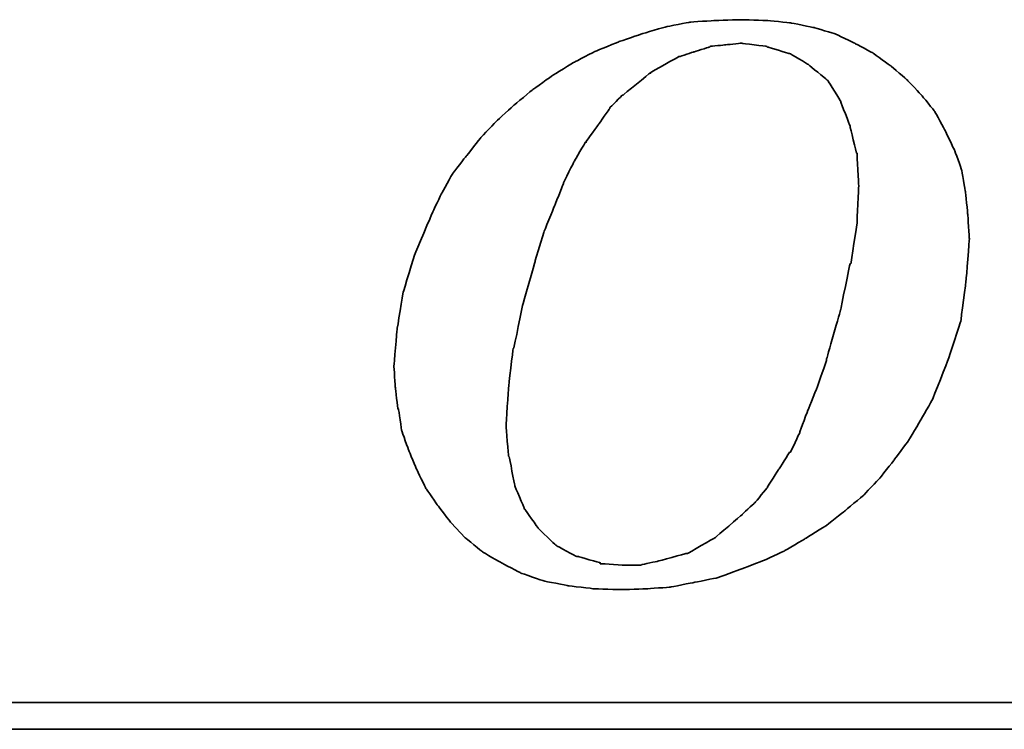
# Model space of a CAD drawing. Header units: millimetres. Extents: x 300 to 581, y 283 to 374.
# Tile 39 of 55: x 518.21 to 522.43, y 316.16 to 319.21. Entities that reach past the tile are written whole.
import ezdxf

# ---------------------------------------------------------------- set-up
doc = ezdxf.new("R2010")
doc.units = ezdxf.units.MM
doc.layers.add('DIM', color=4, linetype='Continuous')
doc.layers.add('layer 1', color=7, linetype='Continuous')

# ---------------------------------------------------------------- blocks, each defined once
blk = doc.blocks.new('TBI MOTION logo(完整正式版)')
at = {"layer": 'layer 1', "color": 22, "lineweight": 35}
for points, knots in [([(-11.34375, -6.98375), (-11.34375, -6.98375), (-10.91375, -7.43875), (-10.91375, -7.43875), (-10.91375, -7.43875), (-10.91375, -7.43875), (-10.38625, -7.87125), (-10.38625, -7.87125), (-10.38625, -7.87125), (-10.38625, -7.87125), (-9.81125, -8.20375), (-9.81125, -8.20375), (-9.81125, -8.20375), (-9.81125, -8.20375), (-9.21125, -8.51875), (-9.21125, -8.51875), (-9.21125, -8.51875), (-9.21125, -8.51875), (-8.51625, -8.75875), (-8.51625, -8.75875), (-8.51625, -8.75875), (-8.51625, -8.75875), (-7.77125, -8.90375), (-7.77125, -8.90375), (-7.77125, -8.90375), (-7.77125, -8.90375), (-6.97875, -8.99875), (-6.97875, -8.99875), (-6.97875, -8.99875), (-6.97875, -8.99875), (-6.14125, -9.02375), (-6.14125, -9.02375), (-6.14125, -9.02375), (-6.14125, -9.02375), (-5.37125, -8.99875), (-5.37125, -8.99875), (-5.37125, -8.99875), (-5.37125, -8.99875), (-4.65375, -8.94875), (-4.65375, -8.94875), (-4.65375, -8.94875), (-4.65375, -8.94875), (-3.93375, -8.80625), (-3.93375, -8.80625), (-3.93375, -8.80625), (-3.93375, -8.80625), (-3.21375, -8.66375), (-3.21375, -8.66375), (-3.21375, -8.66375), (-3.21375, -8.66375), (-2.49375, -8.39875), (-2.49375, -8.39875), (-2.49375, -8.39875), (-2.49375, -8.39875), (-1.79875, -8.13375), (-1.79875, -8.13375), (-1.79875, -8.13375), (-1.79875, -8.13375), (-1.17375, -7.84375), (-1.17375, -7.84375), (-1.17375, -7.84375), (-1.17375, -7.84375), (-0.52375, -7.46375), (-0.52375, -7.46375), (-0.52375, -7.46375), (-0.52375, -7.46375), (0.10124, -7.07875), (0.10124, -7.07875), (0.10124, -7.07875), (0.10124, -7.07875), (0.67625, -6.62375), (0.67625, -6.62375), (0.67625, -6.62375), (0.67625, -6.62375), (1.24874, -6.14375), (1.24874, -6.14375), (1.24874, -6.14375), (1.24874, -6.14375), (1.72874, -5.64125), (1.72874, -5.64125), (1.72874, -5.64125), (1.72874, -5.64125), (2.18624, -5.06375), (2.18624, -5.06375), (2.18624, -5.06375), (2.18624, -5.06375), (2.61625, -4.48874), (2.61625, -4.48874), (2.61625, -4.48874), (2.61625, -4.48874), (3.00125, -3.83874), (3.00125, -3.83874), (3.00125, -3.83874), (3.00125, -3.83874), (3.36124, -3.21374), (3.36124, -3.21374), (3.36124, -3.21374), (3.36124, -3.21374), (3.84374, -1.99125), (3.84374, -1.99125), (3.84374, -1.99125), (3.84374, -1.99125), (4.22625, -0.81875), (4.22625, -0.81875), (4.22625, -0.81875), (4.22625, -0.81875), (4.39125, 0.45624), (4.39125, 0.45624), (4.39125, 0.45624), (4.39125, 0.45624), (4.48874, 1.70124), (4.48874, 1.70124), (4.48874, 1.70124), (4.48874, 1.70124), (4.43874, 2.44625), (4.43874, 2.44625), (4.43874, 2.44625), (4.43874, 2.44625), (4.36874, 3.14125), (4.36874, 3.14125), (4.36874, 3.14125), (4.36874, 3.14125), (4.25125, 3.81125), (4.25125, 3.81125), (4.25125, 3.81125), (4.25125, 3.81125), (4.03124, 4.41125), (4.03124, 4.41125), (4.03124, 4.41125), (4.03124, 4.41125), (3.74374, 5.01125), (3.74374, 5.01125), (3.74374, 5.01125), (3.74374, 5.01125), (3.43124, 5.58875), (3.43124, 5.58875), (3.43124, 5.58875), (3.43124, 5.58875), (3.02625, 6.09125), (3.02625, 6.09125), (3.02625, 6.09125), (3.02625, 6.09125), (2.59374, 6.54875), (2.59374, 6.54875), (2.59374, 6.54875), (2.59374, 6.54875), (2.09124, 6.98125), (2.09124, 6.98125), (2.09124, 6.98125), (2.09124, 6.98125), (1.56124, 7.36625), (1.56124, 7.36625), (1.56124, 7.36625), (1.56124, 7.36625), (0.98624, 7.67625), (0.98624, 7.67625), (0.98624, 7.67625), (0.98624, 7.67625), (0.38624, 7.96375), (0.38624, 7.96375), (0.38624, 7.96375), (0.38624, 7.96375), (-0.25875, 8.15625), (-0.25875, 8.15625), (-0.25875, 8.15625), (-0.25875, 8.15625), (-0.98125, 8.30125), (-0.98125, 8.30125), (-0.98125, 8.30125), (-0.98125, 8.30125), (-1.70124, 8.37125), (-1.70124, 8.37125), (-1.70124, 8.37125), (-1.70124, 8.37125), (-2.49375, 8.39624), (-2.49375, 8.39624), (-2.49375, 8.39624), (-2.49375, 8.39624), (-3.28625, 8.37125), (-3.28625, 8.37125), (-3.28625, 8.37125), (-3.28625, 8.37125), (-4.05125, 8.32125), (-4.05125, 8.32125), (-4.05125, 8.32125), (-4.05125, 8.32125), (-4.77375, 8.18125), (-4.77375, 8.18125), (-4.77375, 8.18125), (-4.77375, 8.18125), (-5.51625, 7.96375), (-5.51625, 7.96375), (-5.51625, 7.96375), (-5.51625, 7.96375), (-6.21125, 7.72625), (-6.21125, 7.72625), (-6.21125, 7.72625), (-6.21125, 7.72625), (-6.92875, 7.43625), (-6.92875, 7.43625), (-6.92875, 7.43625), (-6.92875, 7.43625), (-7.57875, 7.10125), (-7.57875, 7.10125), (-7.57875, 7.10125), (-7.57875, 7.10125), (-8.24875, 6.69125), (-8.24875, 6.69125), (-8.24875, 6.69125), (-8.24875, 6.69125), (-8.84875, 6.26125), (-8.84875, 6.26125), (-8.84875, 6.26125), (-8.84875, 6.26125), (-9.42625, 5.78125), (-9.42625, 5.78125), (-9.42625, 5.78125), (-9.42625, 5.78125), (-9.95375, 5.30125), (-9.95375, 5.30125), (-9.95375, 5.30125), (-9.95375, 5.30125), (-10.43375, 4.79624), (-10.43375, 4.79624), (-10.43375, 4.79624), (-10.43375, 4.79624), (-10.88875, 4.22125), (-10.88875, 4.22125), (-10.88875, 4.22125), (-10.88875, 4.22125), (-11.29875, 3.69375), (-11.29875, 3.69375), (-11.29875, 3.69375), (-11.29875, 3.69375), (-11.63375, 3.09125), (-11.63375, 3.09125), (-11.63375, 3.09125), (-11.63375, 3.09125), (-11.91875, 2.49625), (-11.91875, 2.49625), (-11.91875, 2.49625), (-11.91875, 2.49625), (-12.44875, 1.24625), (-12.44875, 1.24625), (-12.44875, 1.24625), (-12.44875, 1.24625), (-12.80875, 0.06874), (-12.80875, 0.06874), (-12.80875, 0.06874), (-12.80875, 0.06874), (-12.99875, -1.07875), (-12.99875, -1.07875), (-12.99875, -1.07875), (-12.99875, -1.07875), (-13.09375, -2.18375), (-13.09375, -2.18375), (-13.09375, -2.18375), (-13.09375, -2.18375), (-13.04875, -2.85375), (-13.04875, -2.85375), (-13.04875, -2.85375), (-13.04875, -2.85375), (-12.97375, -3.50375), (-12.97375, -3.50375), (-12.97375, -3.50375), (-12.97375, -3.50375), (-12.95375, -3.50375), (-12.95375, -3.50375), (-12.95375, -3.50375), (-12.95375, -3.50375), (-12.85375, -4.17375), (-12.85375, -4.17375), (-12.85375, -4.17375), (-12.85375, -4.17375), (-12.63875, -4.77624), (-12.63875, -4.77624), (-12.63875, -4.77624), (-12.63875, -4.77624), (-12.39875, -5.35125), (-12.39875, -5.35125), (-12.39875, -5.35125), (-12.39875, -5.35125), (-12.11375, -5.92875), (-12.11375, -5.92875), (-12.11375, -5.92875), (-12.11375, -5.92875), (-11.75375, -6.45375), (-11.75375, -6.45375), (-11.75375, -6.45375), (-11.75375, -6.45375), (-11.34375, -6.98375), (-11.34375, -6.98375)], [0, 0, 0, 0, 0.01369863, 0.01369863, 0.01369863, 0.01369864, 0.02739726, 0.02739726, 0.02739726, 0.02739727, 0.04109589, 0.04109589, 0.04109589, 0.0410959, 0.05479452, 0.05479452, 0.05479452, 0.05479453, 0.06849315, 0.06849315, 0.06849315, 0.06849316, 0.08219178, 0.08219178, 0.08219178, 0.08219179, 0.09589041, 0.09589041, 0.09589041, 0.09589042, 0.10958904, 0.10958904, 0.10958904, 0.10958905, 0.12328767, 0.12328767, 0.12328767, 0.12328768, 0.1369863, 0.1369863, 0.1369863, 0.13698631, 0.15068493, 0.15068493, 0.15068493, 0.15068494, 0.16438356, 0.16438356, 0.16438356, 0.16438357, 0.17808219, 0.17808219, 0.17808219, 0.1780822, 0.19178082, 0.19178082, 0.19178082, 0.19178083, 0.20547945, 0.20547945, 0.20547945, 0.20547946, 0.21917808, 0.21917808, 0.21917808, 0.21917809, 0.23287671, 0.23287671, 0.23287671, 0.23287672, 0.24657534, 0.24657534, 0.24657534, 0.24657535, 0.26027397, 0.26027397, 0.26027397, 0.26027398, 0.2739726, 0.2739726, 0.2739726, 0.27397261, 0.28767123, 0.28767123, 0.28767123, 0.28767124, 0.30136986, 0.30136986, 0.30136986, 0.30136987, 0.31506849, 0.31506849, 0.31506849, 0.3150685, 0.32876712, 0.32876712, 0.32876712, 0.32876713, 0.34246575, 0.34246575, 0.34246575, 0.34246576, 0.35616438, 0.35616438, 0.35616438, 0.35616439, 0.36986301, 0.36986301, 0.36986301, 0.36986302, 0.38356164, 0.38356164, 0.38356164, 0.38356165, 0.39726027, 0.39726027, 0.39726027, 0.39726028, 0.4109589, 0.4109589, 0.4109589, 0.41095891, 0.42465753, 0.42465753, 0.42465753, 0.42465754, 0.43835616, 0.43835616, 0.43835616, 0.43835617, 0.45205479, 0.45205479, 0.45205479, 0.4520548, 0.46575342, 0.46575342, 0.46575342, 0.46575343, 0.47945205, 0.47945205, 0.47945205, 0.47945206, 0.49315068, 0.49315068, 0.49315068, 0.49315069, 0.50684932, 0.50684932, 0.50684932, 0.50684933, 0.52054795, 0.52054795, 0.52054795, 0.52054796, 0.53424658, 0.53424658, 0.53424658, 0.53424659, 0.54794521, 0.54794521, 0.54794521, 0.54794522, 0.56164384, 0.56164384, 0.56164384, 0.56164385, 0.57534247, 0.57534247, 0.57534247, 0.57534248, 0.5890411, 0.5890411, 0.5890411, 0.58904111, 0.60273973, 0.60273973, 0.60273973, 0.60273974, 0.61643836, 0.61643836, 0.61643836, 0.61643837, 0.63013699, 0.63013699, 0.63013699, 0.630137, 0.64383562, 0.64383562, 0.64383562, 0.64383563, 0.65753425, 0.65753425, 0.65753425, 0.65753426, 0.67123288, 0.67123288, 0.67123288, 0.67123289, 0.68493151, 0.68493151, 0.68493151, 0.68493152, 0.69863014, 0.69863014, 0.69863014, 0.69863015, 0.71232877, 0.71232877, 0.71232877, 0.71232878, 0.7260274, 0.7260274, 0.7260274, 0.72602741, 0.73972603, 0.73972603, 0.73972603, 0.73972604, 0.75342466, 0.75342466, 0.75342466, 0.75342467, 0.76712329, 0.76712329, 0.76712329, 0.7671233, 0.78082192, 0.78082192, 0.78082192, 0.78082193, 0.79452055, 0.79452055, 0.79452055, 0.79452056, 0.80821918, 0.80821918, 0.80821918, 0.80821919, 0.82191781, 0.82191781, 0.82191781, 0.82191782, 0.83561644, 0.83561644, 0.83561644, 0.83561645, 0.84931507, 0.84931507, 0.84931507, 0.84931508, 0.8630137, 0.8630137, 0.8630137, 0.86301371, 0.87671233, 0.87671233, 0.87671233, 0.87671234, 0.89041096, 0.89041096, 0.89041096, 0.89041097, 0.90410959, 0.90410959, 0.90410959, 0.9041096, 0.91780822, 0.91780822, 0.91780822, 0.91780823, 0.93150685, 0.93150685, 0.93150685, 0.93150686, 0.94520548, 0.94520548, 0.94520548, 0.94520549, 0.95890411, 0.95890411, 0.95890411, 0.95890412, 0.97260274, 0.97260274, 0.97260274, 0.97260275, 0.98630137, 0.98630137, 0.98630137, 0.98630138, 1, 1, 1, 1]), ([(-8.77875, 1.03124), (-8.77875, 1.03124), (-8.51625, 1.89625), (-8.51625, 1.89625), (-8.51625, 1.89625), (-8.51625, 1.89625), (-8.20375, 2.66375), (-8.20375, 2.66375), (-8.20375, 2.66375), (-8.20375, 2.66375), (-7.91625, 3.38125), (-7.91625, 3.38125), (-7.91625, 3.38125), (-7.91625, 3.38125), (-7.91625, 3.40624), (-7.91625, 3.40624), (-7.91625, 3.40624), (-7.91625, 3.40624), (-7.57875, 4.07624), (-7.57875, 4.07624), (-7.57875, 4.07624), (-7.57875, 4.07624), (-7.24375, 4.65125), (-7.24375, 4.65125), (-7.24375, 4.65125), (-7.24375, 4.65125), (-7.21875, 4.65125), (-7.21875, 4.65125), (-7.21875, 4.65125), (-7.21875, 4.65125), (-7.21875, 4.67624), (-7.21875, 4.67624), (-7.21875, 4.67624), (-7.21875, 4.67624), (-6.83625, 5.20375), (-6.83625, 5.20375), (-6.83625, 5.20375), (-6.83625, 5.20375), (-6.49875, 5.68625), (-6.49875, 5.68625), (-6.49875, 5.68625), (-6.49875, 5.68625), (-6.49875, 5.70625), (-6.49875, 5.70625), (-6.49875, 5.70625), (-6.49875, 5.70625), (-6.11625, 6.09125), (-6.11625, 6.09125), (-6.11625, 6.09125), (-6.11625, 6.09125), (-6.09125, 6.09125), (-6.09125, 6.09125), (-6.09125, 6.09125), (-6.09125, 6.09125), (-5.27375, 6.76625), (-5.27375, 6.76625), (-5.27375, 6.76625), (-5.27375, 6.76625), (-5.24875, 6.76625), (-5.24875, 6.76625), (-5.24875, 6.76625), (-5.24875, 6.76625), (-5.24875, 6.78625), (-5.24875, 6.78625), (-5.24875, 6.78625), (-5.24875, 6.78625), (-4.38875, 7.26624), (-4.38875, 7.26624), (-4.38875, 7.26624), (-4.38875, 7.26624), (-4.36125, 7.26624), (-4.36125, 7.26624), (-4.36125, 7.26624), (-4.36125, 7.26624), (-3.93375, 7.41125), (-3.93375, 7.41125), (-3.93375, 7.41125), (-3.93375, 7.41125), (-3.47375, 7.55625), (-3.47375, 7.55625), (-3.47375, 7.55625), (-3.47375, 7.55625), (-3.45375, 7.55625), (-3.45375, 7.55625), (-3.45375, 7.55625), (-3.45375, 7.55625), (-3.42875, 7.58124), (-3.42875, 7.58124), (-3.42875, 7.58124), (-3.42875, 7.58124), (-2.97375, 7.62625), (-2.97375, 7.62625), (-2.97375, 7.62625), (-2.97375, 7.62625), (-2.49375, 7.67625), (-2.49375, 7.67625), (-2.49375, 7.67625), (-2.49375, 7.67625), (-2.46875, 7.67625), (-2.46875, 7.67625), (-2.46875, 7.67625), (-2.46875, 7.67625), (-1.70124, 7.58124), (-1.70124, 7.58124), (-1.70124, 7.58124), (-1.70124, 7.58124), (-1.67875, 7.55625), (-1.67875, 7.55625), (-1.67875, 7.55625), (-1.67875, 7.55625), (-1.65375, 7.55625), (-1.65375, 7.55625), (-1.65375, 7.55625), (-1.65375, 7.55625), (-1.03125, 7.36625), (-1.03125, 7.36625), (-1.03125, 7.36625), (-1.03125, 7.36625), (-1.00625, 7.36625), (-1.00625, 7.36625), (-1.00625, 7.36625), (-1.00625, 7.36625), (-0.43124, 7.02624), (-0.43124, 7.02624), (-0.43124, 7.02624), (-0.43124, 7.02624), (-0.40625, 7.00624), (-0.40625, 7.00624), (-0.40625, 7.00624), (-0.40625, 7.00624), (0.12124, 6.57124), (0.12124, 6.57124), (0.12124, 6.57124), (0.12124, 6.57124), (0.14624, 6.54875), (0.14624, 6.54875), (0.14624, 6.54875), (0.14624, 6.54875), (0.17124, 6.52375), (0.17124, 6.52375), (0.17124, 6.52375), (0.17124, 6.52375), (0.55625, 5.89875), (0.55625, 5.89875), (0.55625, 5.89875), (0.55625, 5.89875), (0.55625, 5.87625), (0.55625, 5.87625), (0.55625, 5.87625), (0.55625, 5.87625), (0.84124, 5.15625), (0.84124, 5.15625), (0.84124, 5.15625), (0.84124, 5.15625), (0.84124, 5.13125), (0.84124, 5.13125), (0.84124, 5.13125), (0.84124, 5.13125), (1.03624, 4.31875), (1.03624, 4.31875), (1.03624, 4.31875), (1.03624, 4.31875), (1.05624, 4.31875), (1.05624, 4.31875), (1.05624, 4.31875), (1.05624, 4.31875), (1.05624, 4.29125), (1.05624, 4.29125), (1.05624, 4.29125), (1.05624, 4.29125), (1.10625, 3.33125), (1.10625, 3.33125), (1.10625, 3.33125), (1.10625, 3.33125), (1.10625, 3.30875), (1.10625, 3.30875), (1.10625, 3.30875), (1.10625, 3.30875), (1.05624, 2.20624), (1.05624, 2.20624), (1.05624, 2.20624), (1.05624, 2.20624), (1.05624, 2.18124), (1.05624, 2.18124), (1.05624, 2.18124), (1.05624, 2.18124), (0.86624, 0.93624), (0.86624, 0.93624), (0.86624, 0.93624), (0.86624, 0.93624), (0.84124, 0.93624), (0.84124, 0.93624), (0.84124, 0.93624), (0.84124, 0.93624), (0.55625, -0.45874), (0.55625, -0.45874), (0.55625, -0.45874), (0.55625, -0.45874), (0.12124, -1.99125), (0.12124, -1.99125), (0.12124, -1.99125), (0.12124, -1.99125), (0.12124, -2.01874), (0.12124, -2.01874), (0.12124, -2.01874), (0.12124, -2.01874), (-0.13874, -2.78375), (-0.13874, -2.78375), (-0.13874, -2.78375), (-0.13874, -2.78375), (-0.43124, -3.50375), (-0.43124, -3.50375), (-0.43124, -3.50375), (-0.43124, -3.50375), (-0.69375, -4.19875), (-0.69375, -4.19875), (-0.69375, -4.19875), (-0.69375, -4.19875), (-0.69375, -4.22375), (-0.69375, -4.22375), (-0.69375, -4.22375), (-0.69375, -4.22375), (-0.98125, -4.82374), (-0.98125, -4.82374), (-0.98125, -4.82374), (-0.98125, -4.82374), (-1.00625, -4.82374), (-1.00625, -4.82374), (-1.00625, -4.82374), (-1.00625, -4.82374), (-1.33875, -5.35125), (-1.33875, -5.35125), (-1.33875, -5.35125), (-1.33875, -5.35125), (-1.67875, -5.87875), (-1.67875, -5.87875), (-1.67875, -5.87875), (-1.67875, -5.87875), (-1.67875, -5.90375), (-1.67875, -5.90375), (-1.67875, -5.90375), (-1.67875, -5.90375), (-2.05875, -6.35875), (-2.05875, -6.35875), (-2.05875, -6.35875), (-2.05875, -6.35875), (-2.08375, -6.38375), (-2.08375, -6.38375), (-2.08375, -6.38375), (-2.08375, -6.38375), (-2.46875, -6.74375), (-2.46875, -6.74375), (-2.46875, -6.74375), (-2.46875, -6.74375), (-3.25875, -7.41625), (-3.25875, -7.41625), (-3.25875, -7.41625), (-3.25875, -7.41625), (-3.28625, -7.43875), (-3.28625, -7.43875), (-3.28625, -7.43875), (-3.28625, -7.43875), (-4.12375, -7.91875), (-4.12375, -7.91875), (-4.12375, -7.91875), (-4.12375, -7.91875), (-4.14875, -7.91875), (-4.14875, -7.91875), (-4.14875, -7.91875), (-4.14875, -7.91875), (-4.17125, -7.91875), (-4.17125, -7.91875), (-4.17125, -7.91875), (-4.17125, -7.91875), (-5.03375, -8.15875), (-5.03375, -8.15875), (-5.03375, -8.15875), (-5.03375, -8.15875), (-5.51625, -8.25625), (-5.51625, -8.25625), (-5.51625, -8.25625), (-5.51625, -8.25625), (-5.54125, -8.27875), (-5.54125, -8.27875), (-5.54125, -8.27875), (-5.54125, -8.27875), (-5.56375, -8.27875), (-5.56375, -8.27875), (-5.56375, -8.27875), (-5.56375, -8.27875), (-5.99625, -8.27875), (-5.99625, -8.27875), (-5.99625, -8.27875), (-5.99625, -8.27875), (-6.76375, -8.23125), (-6.76375, -8.23125), (-6.76375, -8.23125), (-6.76375, -8.23125), (-6.78875, -8.23125), (-6.78875, -8.23125), (-6.78875, -8.23125), (-6.78875, -8.23125), (-6.78875, -8.20375), (-6.78875, -8.20375), (-6.78875, -8.20375), (-6.78875, -8.20375), (-7.45875, -8.01375), (-7.45875, -8.01375), (-7.45875, -8.01375), (-7.45875, -8.01375), (-7.48375, -8.01375), (-7.48375, -8.01375), (-7.48375, -8.01375), (-7.48375, -8.01375), (-7.50875, -8.01375), (-7.50875, -8.01375), (-7.50875, -8.01375), (-7.50875, -8.01375), (-8.13125, -7.67875), (-8.13125, -7.67875), (-8.13125, -7.67875), (-8.13125, -7.67875), (-8.15625, -7.65375), (-8.15625, -7.65375), (-8.15625, -7.65375), (-8.15625, -7.65375), (-8.65875, -7.17375), (-8.65875, -7.17375), (-8.65875, -7.17375), (-8.65875, -7.17375), (-8.68375, -7.14875), (-8.68375, -7.14875), (-8.68375, -7.14875), (-8.68375, -7.14875), (-9.08875, -6.57375), (-9.08875, -6.57375), (-9.08875, -6.57375), (-9.08875, -6.57375), (-9.11375, -6.54875), (-9.11375, -6.54875), (-9.11375, -6.54875), (-9.11375, -6.54875), (-9.11375, -6.52875), (-9.11375, -6.52875), (-9.11375, -6.52875), (-9.11375, -6.52875), (-9.40375, -5.85375), (-9.40375, -5.85375), (-9.40375, -5.85375), (-9.40375, -5.85375), (-9.40375, -5.82875), (-9.40375, -5.82875), (-9.40375, -5.82875), (-9.40375, -5.82875), (-9.56875, -4.96875), (-9.56875, -4.96875), (-9.56875, -4.96875), (-9.56875, -4.96875), (-9.59375, -4.94375), (-9.59375, -4.94375), (-9.59375, -4.94375), (-9.59375, -4.94375), (-9.66375, -4.03375), (-9.66375, -4.03375), (-9.66375, -4.03375), (-9.66375, -4.03375), (-9.66375, -4.00875), (-9.66375, -4.00875), (-9.66375, -4.00875), (-9.66375, -4.00875), (-9.59375, -2.85375), (-9.59375, -2.85375), (-9.59375, -2.85375), (-9.59375, -2.85375), (-9.45125, -1.65875), (-9.45125, -1.65875), (-9.45125, -1.65875), (-9.45125, -1.65875), (-9.42625, -1.63375), (-9.42625, -1.63375), (-9.42625, -1.63375), (-9.42625, -1.63375), (-9.16125, -0.33875), (-9.16125, -0.33875), (-9.16125, -0.33875), (-9.16125, -0.33875), (-8.77875, 1.00624), (-8.77875, 1.00624), (-8.77875, 1.00624), (-8.77875, 1.00624), (-8.77875, 1.03124), (-8.77875, 1.03124)], [0, 0, 0, 0, 0.01020408, 0.01020408, 0.01020408, 0.01020409, 0.02040816, 0.02040816, 0.02040816, 0.02040817, 0.03061224, 0.03061224, 0.03061224, 0.03061225, 0.04081633, 0.04081633, 0.04081633, 0.04081634, 0.05102041, 0.05102041, 0.05102041, 0.05102042, 0.06122449, 0.06122449, 0.06122449, 0.0612245, 0.07142857, 0.07142857, 0.07142857, 0.07142858, 0.08163265, 0.08163265, 0.08163265, 0.08163266, 0.09183673, 0.09183673, 0.09183673, 0.09183674, 0.10204082, 0.10204082, 0.10204082, 0.10204083, 0.1122449, 0.1122449, 0.1122449, 0.11224491, 0.12244898, 0.12244898, 0.12244898, 0.12244899, 0.13265306, 0.13265306, 0.13265306, 0.13265307, 0.14285714, 0.14285714, 0.14285714, 0.14285715, 0.15306122, 0.15306122, 0.15306122, 0.15306123, 0.16326531, 0.16326531, 0.16326531, 0.16326532, 0.17346939, 0.17346939, 0.17346939, 0.1734694, 0.18367347, 0.18367347, 0.18367347, 0.18367348, 0.19387755, 0.19387755, 0.19387755, 0.19387756, 0.20408163, 0.20408163, 0.20408163, 0.20408164, 0.21428571, 0.21428571, 0.21428571, 0.21428572, 0.2244898, 0.2244898, 0.2244898, 0.22448981, 0.23469388, 0.23469388, 0.23469388, 0.23469389, 0.24489796, 0.24489796, 0.24489796, 0.24489797, 0.25510204, 0.25510204, 0.25510204, 0.25510205, 0.26530612, 0.26530612, 0.26530612, 0.26530613, 0.2755102, 0.2755102, 0.2755102, 0.27551021, 0.28571429, 0.28571429, 0.28571429, 0.2857143, 0.29591837, 0.29591837, 0.29591837, 0.29591838, 0.30612245, 0.30612245, 0.30612245, 0.30612246, 0.31632653, 0.31632653, 0.31632653, 0.31632654, 0.32653061, 0.32653061, 0.32653061, 0.32653062, 0.33673469, 0.33673469, 0.33673469, 0.3367347, 0.34693878, 0.34693878, 0.34693878, 0.34693879, 0.35714286, 0.35714286, 0.35714286, 0.35714287, 0.36734694, 0.36734694, 0.36734694, 0.36734695, 0.37755102, 0.37755102, 0.37755102, 0.37755103, 0.3877551, 0.3877551, 0.3877551, 0.38775511, 0.39795918, 0.39795918, 0.39795918, 0.39795919, 0.40816327, 0.40816327, 0.40816327, 0.40816328, 0.41836735, 0.41836735, 0.41836735, 0.41836736, 0.42857143, 0.42857143, 0.42857143, 0.42857144, 0.43877551, 0.43877551, 0.43877551, 0.43877552, 0.44897959, 0.44897959, 0.44897959, 0.4489796, 0.45918367, 0.45918367, 0.45918367, 0.45918368, 0.46938776, 0.46938776, 0.46938776, 0.46938777, 0.47959184, 0.47959184, 0.47959184, 0.47959185, 0.48979592, 0.48979592, 0.48979592, 0.48979593, 0.5, 0.5, 0.5, 0.50000001, 0.51020408, 0.51020408, 0.51020408, 0.51020409, 0.52040816, 0.52040816, 0.52040816, 0.52040817, 0.53061224, 0.53061224, 0.53061224, 0.53061225, 0.54081633, 0.54081633, 0.54081633, 0.54081634, 0.55102041, 0.55102041, 0.55102041, 0.55102042, 0.56122449, 0.56122449, 0.56122449, 0.5612245, 0.57142857, 0.57142857, 0.57142857, 0.57142858, 0.58163265, 0.58163265, 0.58163265, 0.58163266, 0.59183673, 0.59183673, 0.59183673, 0.59183674, 0.60204082, 0.60204082, 0.60204082, 0.60204083, 0.6122449, 0.6122449, 0.6122449, 0.61224491, 0.62244898, 0.62244898, 0.62244898, 0.62244899, 0.63265306, 0.63265306, 0.63265306, 0.63265307, 0.64285714, 0.64285714, 0.64285714, 0.64285715, 0.65306122, 0.65306122, 0.65306122, 0.65306123, 0.66326531, 0.66326531, 0.66326531, 0.66326532, 0.67346939, 0.67346939, 0.67346939, 0.6734694, 0.68367347, 0.68367347, 0.68367347, 0.68367348, 0.69387755, 0.69387755, 0.69387755, 0.69387756, 0.70408163, 0.70408163, 0.70408163, 0.70408164, 0.71428571, 0.71428571, 0.71428571, 0.71428572, 0.7244898, 0.7244898, 0.7244898, 0.72448981, 0.73469388, 0.73469388, 0.73469388, 0.73469389, 0.74489796, 0.74489796, 0.74489796, 0.74489797, 0.75510204, 0.75510204, 0.75510204, 0.75510205, 0.76530612, 0.76530612, 0.76530612, 0.76530613, 0.7755102, 0.7755102, 0.7755102, 0.77551021, 0.78571429, 0.78571429, 0.78571429, 0.7857143, 0.79591837, 0.79591837, 0.79591837, 0.79591838, 0.80612245, 0.80612245, 0.80612245, 0.80612246, 0.81632653, 0.81632653, 0.81632653, 0.81632654, 0.82653061, 0.82653061, 0.82653061, 0.82653062, 0.83673469, 0.83673469, 0.83673469, 0.8367347, 0.84693878, 0.84693878, 0.84693878, 0.84693879, 0.85714286, 0.85714286, 0.85714286, 0.85714287, 0.86734694, 0.86734694, 0.86734694, 0.86734695, 0.87755102, 0.87755102, 0.87755102, 0.87755103, 0.8877551, 0.8877551, 0.8877551, 0.88775511, 0.89795918, 0.89795918, 0.89795918, 0.89795919, 0.90816327, 0.90816327, 0.90816327, 0.90816328, 0.91836735, 0.91836735, 0.91836735, 0.91836736, 0.92857143, 0.92857143, 0.92857143, 0.92857144, 0.93877551, 0.93877551, 0.93877551, 0.93877552, 0.94897959, 0.94897959, 0.94897959, 0.9489796, 0.95918367, 0.95918367, 0.95918367, 0.95918368, 0.96938776, 0.96938776, 0.96938776, 0.96938777, 0.97959184, 0.97959184, 0.97959184, 0.97959185, 0.98979592, 0.98979592, 0.98979592, 0.98979593, 1, 1, 1, 1]), ([(75.90875, -9.47875), (75.90875, -9.47875), (75.90875, -12.28625), (75.90875, -12.28625), (75.90875, -12.28625), (75.90875, -12.28625), (75.90875, -12.47875), (75.90875, -12.47875), (75.90875, -12.47875), (75.90875, -12.47875), (75.71625, -12.47875), (75.71625, -12.47875), (75.71625, -12.47875), (75.71625, -12.47875), (-88.32875, -12.47875), (-88.32875, -12.47875), (-88.32875, -12.47875), (-88.32875, -12.47875), (-88.32875, -13.29375), (-88.32875, -13.29375), (-88.32875, -13.29375), (-88.32875, -13.29375), (82.89125, -13.29375), (82.89125, -13.29375), (82.89125, -13.29375), (82.89125, -13.29375), (75.90875, -9.47875), (75.90875, -9.47875)], [0, 0, 0, 0, 0.14285714, 0.14285714, 0.14285714, 0.14285715, 0.28571429, 0.28571429, 0.28571429, 0.2857143, 0.42857143, 0.42857143, 0.42857143, 0.42857144, 0.57142857, 0.57142857, 0.57142857, 0.57142858, 0.71428571, 0.71428571, 0.71428571, 0.71428572, 0.85714286, 0.85714286, 0.85714286, 0.85714287, 1, 1, 1, 1])]:
    blk.add_open_spline(points, degree=3, knots=knots, dxfattribs=at)

msp = doc.modelspace()

# ---------------------------------------------------------------- block references
at = {"layer": 'DIM', "color": 7, "xscale": 0.1404528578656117, "yscale": 0.1404528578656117, "zscale": 0.1404528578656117}
msp.add_blockref('TBI MOTION logo(完整正式版)', (521.6508, 318.0284), dxfattribs=at)

doc.saveas('drawing.dxf')
